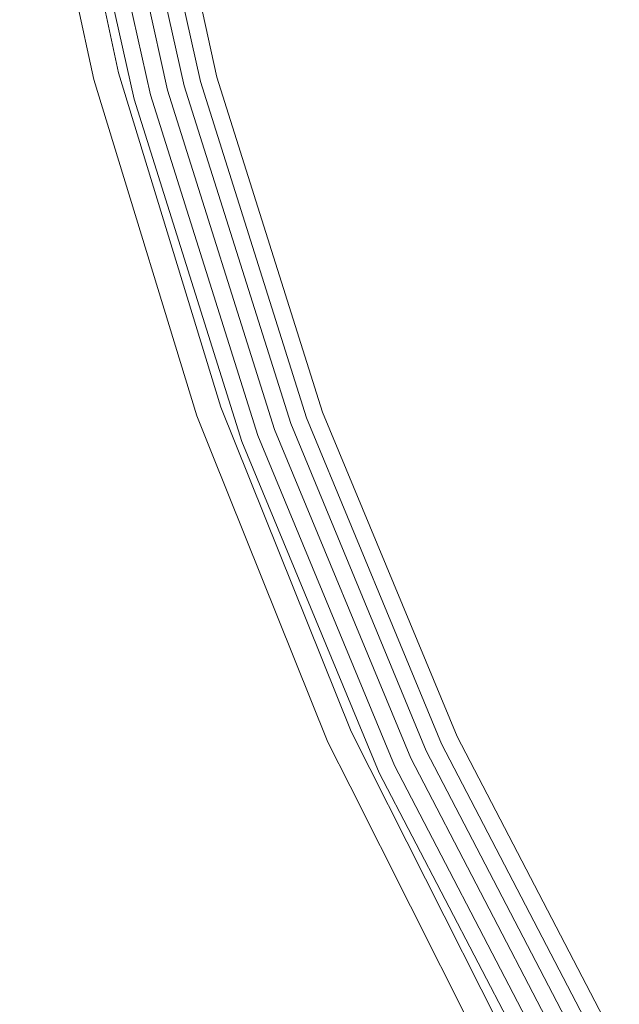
# Model space of a CAD drawing. Header units: millimetres. Extents: x -121 to 130, y -124 to 124.
# Tile 6 of 41: x -119 to -102, y -57 to -29. Entities that reach past the tile are written whole.
import ezdxf

# ---------------------------------------------------------------- set-up
doc = ezdxf.new("R2010")
doc.units = ezdxf.units.MM
doc.header["$LTSCALE"] = 25.4
doc.layers.add('Lighting-Moving Light', color=7, linetype='Continuous', lineweight=5, true_color=0x000000)

# ---------------------------------------------------------------- blocks, each defined once
blk = doc.blocks.new('Group-2-1')
at = {"layer": 'Lighting-Moving Light', "color": 7, "linetype": 'Continuous', "lineweight": 5, "transparency": 33554687}
for points, invisible_edges in [([(-38621.224, 5683.893, -577.9), (-38623.375, 5693.877, -577.9), (-38623.429, 5693.868, -577.935), (-38621.277, 5683.879, -577.935)], 15), ([(-38621.168, 5683.907, -577.87), (-38623.318, 5693.887, -577.87), (-38623.375, 5693.877, -577.9), (-38621.224, 5683.893, -577.9)], 15), ([(-38621.11, 5683.922, -577.845), (-38623.259, 5693.897, -577.845), (-38623.318, 5693.887, -577.87), (-38621.168, 5683.907, -577.87)], 15), ([(-38621.05, 5683.938, -577.825), (-38623.198, 5693.908, -577.825), (-38623.259, 5693.897, -577.845), (-38621.11, 5683.922, -577.845)], 15), ([(-38620.988, 5683.954, -577.811), (-38623.135, 5693.918, -577.811), (-38623.198, 5693.908, -577.825), (-38621.05, 5683.938, -577.825)], 15), ([(-38620.926, 5683.97, -577.803), (-38623.071, 5693.929, -577.803), (-38623.135, 5693.918, -577.811), (-38620.988, 5683.954, -577.811)], 15), ([(-38620.863, 5683.987, -577.8), (-38623.007, 5693.94, -577.8), (-38623.071, 5693.929, -577.803), (-38620.926, 5683.97, -577.803)], 14), ([(-38618.482, 5683.735, -577.8), (-38620.706, 5693.765, -577.8), (-38623.007, 5693.94, -577.8), (-38620.863, 5683.987, -577.8)], 10), ([(-38621.577, 5683.801, -578.415), (-38623.734, 5693.816, -578.415), (-38623.743, 5693.814, -578.48), (-38621.585, 5683.798, -578.48)], 15), ([(-38623.625, 5693.251, -578.545), (-38621.588, 5683.798, -578.545), (-38621.585, 5683.798, -578.48), (-38623.743, 5693.814, -578.48)], 14), ([(-38621.563, 5683.804, -578.352), (-38623.72, 5693.818, -578.352), (-38623.734, 5693.816, -578.415), (-38621.577, 5683.801, -578.415)], 15), ([(-38621.543, 5683.809, -578.29), (-38623.7, 5693.821, -578.29), (-38623.72, 5693.818, -578.352), (-38621.563, 5683.804, -578.352)], 15), ([(-38621.519, 5683.816, -578.23), (-38623.675, 5693.826, -578.23), (-38623.7, 5693.821, -578.29), (-38621.543, 5683.809, -578.29)], 15), ([(-38621.49, 5683.823, -578.172), (-38623.646, 5693.831, -578.172), (-38623.675, 5693.826, -578.23), (-38621.519, 5683.816, -578.23)], 15), ([(-38621.455, 5683.832, -578.117), (-38623.611, 5693.837, -578.117), (-38623.646, 5693.831, -578.172), (-38621.49, 5683.823, -578.172)], 15), ([(-38621.417, 5683.842, -578.066), (-38623.572, 5693.843, -578.066), (-38623.611, 5693.837, -578.117), (-38621.455, 5683.832, -578.117)], 15), ([(-38621.374, 5683.853, -578.018), (-38623.528, 5693.851, -578.018), (-38623.572, 5693.843, -578.066), (-38621.417, 5683.842, -578.066)], 15), ([(-38621.327, 5683.866, -577.974), (-38623.48, 5693.859, -577.974), (-38623.528, 5693.851, -578.018), (-38621.374, 5683.853, -578.018)], 15), ([(-38621.277, 5683.879, -577.935), (-38623.429, 5693.868, -577.935), (-38623.48, 5693.859, -577.974), (-38621.327, 5683.866, -577.974)], 15), ([(-38619.938, 5683.345, -677.8), (-38622.19, 5693.503, -677.8), (-38621.68, 5693.593, -677.8), (-38619.438, 5683.479, -677.8)], 10), ([(-38619.438, 5683.479, -677.8), (-38621.68, 5693.593, -677.8), (-38621.638, 5693.6, -677.798), (-38619.397, 5683.49, -677.798)], 14), ([(-38619.397, 5683.49, -677.798), (-38621.638, 5693.6, -677.798), (-38621.596, 5693.608, -677.793), (-38619.355, 5683.501, -677.793)], 15), ([(-38619.355, 5683.501, -677.793), (-38621.596, 5693.608, -677.793), (-38621.554, 5693.615, -677.783), (-38619.314, 5683.512, -677.783)], 15), ([(-38619.314, 5683.512, -677.783), (-38621.554, 5693.615, -677.783), (-38621.513, 5693.622, -677.77), (-38619.274, 5683.523, -677.77)], 15), ([(-38619.274, 5683.523, -677.77), (-38621.513, 5693.622, -677.77), (-38621.474, 5693.629, -677.754), (-38619.235, 5683.533, -677.754)], 15), ([(-38619.235, 5683.533, -677.754), (-38621.474, 5693.629, -677.754), (-38621.436, 5693.636, -677.734), (-38619.198, 5683.543, -677.734)], 15), ([(-38619.198, 5683.543, -677.734), (-38621.436, 5693.636, -677.734), (-38621.4, 5693.642, -677.711), (-38619.163, 5683.553, -677.711)], 15), ([(-38619.163, 5683.553, -677.711), (-38621.4, 5693.642, -677.711), (-38621.366, 5693.648, -677.684), (-38619.13, 5683.562, -677.684)], 15), ([(-38619.13, 5683.562, -677.684), (-38621.366, 5693.648, -677.684), (-38621.334, 5693.654, -677.655), (-38619.099, 5683.57, -677.655)], 15), ([(-38619.099, 5683.57, -677.655), (-38621.334, 5693.654, -677.655), (-38621.305, 5693.659, -677.624), (-38619.07, 5683.578, -677.624)], 15), ([(-38619.07, 5683.578, -677.624), (-38621.305, 5693.659, -677.624), (-38621.279, 5693.664, -677.589), (-38619.044, 5683.585, -677.589)], 15), ([(-38619.044, 5683.585, -677.589), (-38621.279, 5693.664, -677.589), (-38621.256, 5693.668, -677.553), (-38619.022, 5683.591, -677.553)], 15), ([(-38619.022, 5683.591, -677.553), (-38621.256, 5693.668, -677.553), (-38621.236, 5693.671, -677.515), (-38619.002, 5683.596, -677.515)], 15), ([(-38619.002, 5683.596, -677.515), (-38621.236, 5693.671, -677.515), (-38621.219, 5693.674, -677.475), (-38618.986, 5683.6, -677.475)], 15), ([(-38618.986, 5683.6, -677.475), (-38621.219, 5693.674, -677.475), (-38621.206, 5693.676, -677.433), (-38618.973, 5683.604, -677.433)], 15), ([(-38618.973, 5683.604, -677.433), (-38621.206, 5693.676, -677.433), (-38621.196, 5693.678, -677.391), (-38618.963, 5683.606, -677.391)], 15), ([(-38618.963, 5683.606, -677.391), (-38621.196, 5693.678, -677.391), (-38621.19, 5693.679, -677.348), (-38618.958, 5683.608, -677.348)], 15), ([(-38618.958, 5683.608, -677.348), (-38621.19, 5693.679, -677.348), (-38621.188, 5693.68, -677.305), (-38618.955, 5683.609, -677.305)], 11), ([(-38620.213, 5693.851, -578.305), (-38617.999, 5683.865, -578.305), (-38618.955, 5683.609, -677.305), (-38621.188, 5693.68, -677.305)], 10), ([(-38618.442, 5683.746, -577.802), (-38620.665, 5693.772, -577.802), (-38620.706, 5693.765, -577.8), (-38618.482, 5683.735, -577.8)], 11), ([(-38618.402, 5683.757, -577.807), (-38620.624, 5693.779, -577.807), (-38620.665, 5693.772, -577.802), (-38618.442, 5683.746, -577.802)], 15), ([(-38618.363, 5683.767, -577.815), (-38620.584, 5693.786, -577.815), (-38620.624, 5693.779, -577.807), (-38618.402, 5683.757, -577.807)], 15), ([(-38618.324, 5683.778, -577.827), (-38620.545, 5693.793, -577.827), (-38620.584, 5693.786, -577.815), (-38618.363, 5683.767, -577.815)], 15), ([(-38618.287, 5683.788, -577.843), (-38620.507, 5693.8, -577.843), (-38620.545, 5693.793, -577.827), (-38618.324, 5683.778, -577.827)], 15), ([(-38618.251, 5683.797, -577.861), (-38620.47, 5693.806, -577.861), (-38620.507, 5693.8, -577.843), (-38618.287, 5683.788, -577.843)], 15), ([(-38618.216, 5683.807, -577.882), (-38620.435, 5693.812, -577.882), (-38620.47, 5693.806, -577.861), (-38618.251, 5683.797, -577.861)], 15), ([(-38618.184, 5683.815, -577.907), (-38620.401, 5693.818, -577.907), (-38620.435, 5693.812, -577.882), (-38618.216, 5683.807, -577.882)], 15), ([(-38618.153, 5683.823, -577.934), (-38620.37, 5693.824, -577.934), (-38620.401, 5693.818, -577.907), (-38618.184, 5683.815, -577.907)], 15), ([(-38618.125, 5683.831, -577.963), (-38620.342, 5693.829, -577.963), (-38620.37, 5693.824, -577.934), (-38618.153, 5683.823, -577.934)], 15), ([(-38618.099, 5683.838, -577.995), (-38620.315, 5693.833, -577.995), (-38620.342, 5693.829, -577.963), (-38618.125, 5683.831, -577.963)], 15), ([(-38618.076, 5683.844, -578.029), (-38620.292, 5693.838, -578.029), (-38620.315, 5693.833, -577.995), (-38618.099, 5683.838, -577.995)], 15), ([(-38618.056, 5683.85, -578.065), (-38620.271, 5693.841, -578.065), (-38620.292, 5693.838, -578.029), (-38618.076, 5683.844, -578.029)], 15), ([(-38618.038, 5683.854, -578.103), (-38620.253, 5693.844, -578.103), (-38620.271, 5693.841, -578.065), (-38618.056, 5683.85, -578.065)], 15), ([(-38618.024, 5683.858, -578.141), (-38620.239, 5693.847, -578.141), (-38620.253, 5693.844, -578.103), (-38618.038, 5683.854, -578.103)], 15), ([(-38618.013, 5683.861, -578.181), (-38620.227, 5693.849, -578.181), (-38620.239, 5693.847, -578.141), (-38618.024, 5683.858, -578.141)], 15), ([(-38618.005, 5683.863, -578.222), (-38620.219, 5693.85, -578.222), (-38620.227, 5693.849, -578.181), (-38618.013, 5683.861, -578.181)], 15), ([(-38618, 5683.864, -578.263), (-38620.214, 5693.851, -578.263), (-38620.219, 5693.85, -578.222), (-38618.005, 5683.863, -578.222)], 15), ([(-38617.999, 5683.865, -578.305), (-38620.213, 5693.851, -578.305), (-38620.214, 5693.851, -578.263), (-38618, 5683.864, -578.263)], 14), ([(-38621.588, 5683.798, -578.545), (-38623.625, 5693.251, -578.545), (-38622.675, 5693.417, -677.312)], 10), ([(-38620.414, 5683.218, -677.312), (-38622.675, 5693.417, -677.312), (-38622.672, 5693.418, -677.355), (-38620.411, 5683.219, -677.355)], 14), ([(-38622.675, 5693.417, -677.312), (-38620.414, 5683.218, -677.312), (-38621.588, 5683.798, -578.545)], 10), ([(-38620.411, 5683.219, -677.355), (-38622.672, 5693.418, -677.355), (-38622.666, 5693.419, -677.397), (-38620.405, 5683.22, -677.397)], 15), ([(-38620.405, 5683.22, -677.397), (-38622.666, 5693.419, -677.397), (-38622.656, 5693.421, -677.438), (-38620.395, 5683.223, -677.438)], 15), ([(-38620.395, 5683.223, -677.438), (-38622.656, 5693.421, -677.438), (-38622.643, 5693.423, -677.478), (-38620.382, 5683.226, -677.478)], 15), ([(-38620.382, 5683.226, -677.478), (-38622.643, 5693.423, -677.478), (-38622.626, 5693.426, -677.518), (-38620.366, 5683.231, -677.518)], 15), ([(-38620.366, 5683.231, -677.518), (-38622.626, 5693.426, -677.518), (-38622.606, 5693.43, -677.555), (-38620.346, 5683.236, -677.555)], 15), ([(-38620.346, 5683.236, -677.555), (-38622.606, 5693.43, -677.555), (-38622.583, 5693.434, -677.591), (-38620.324, 5683.242, -677.591)], 15), ([(-38620.324, 5683.242, -677.591), (-38622.583, 5693.434, -677.591), (-38622.558, 5693.438, -677.624), (-38620.299, 5683.249, -677.624)], 15), ([(-38620.299, 5683.249, -677.624), (-38622.558, 5693.438, -677.624), (-38622.529, 5693.443, -677.655), (-38620.271, 5683.256, -677.655)], 15), ([(-38620.271, 5683.256, -677.655), (-38622.529, 5693.443, -677.655), (-38622.498, 5693.449, -677.684), (-38620.24, 5683.264, -677.684)], 15), ([(-38620.24, 5683.264, -677.684), (-38622.498, 5693.449, -677.684), (-38622.465, 5693.454, -677.71), (-38620.208, 5683.273, -677.71)], 15), ([(-38620.208, 5683.273, -677.71), (-38622.465, 5693.454, -677.71), (-38622.43, 5693.461, -677.733), (-38620.173, 5683.282, -677.733)], 15), ([(-38620.173, 5683.282, -677.733), (-38622.43, 5693.461, -677.733), (-38622.392, 5693.467, -677.752), (-38620.137, 5683.292, -677.752)], 15), ([(-38620.137, 5683.292, -677.752), (-38622.392, 5693.467, -677.752), (-38622.354, 5693.474, -677.769), (-38620.099, 5683.302, -677.769)], 15), ([(-38620.099, 5683.302, -677.769), (-38622.354, 5693.474, -677.769), (-38622.314, 5693.481, -677.782), (-38620.06, 5683.313, -677.782)], 15), ([(-38620.06, 5683.313, -677.782), (-38622.314, 5693.481, -677.782), (-38622.273, 5693.488, -677.792), (-38620.02, 5683.323, -677.792)], 15), ([(-38620.02, 5683.323, -677.792), (-38622.273, 5693.488, -677.792), (-38622.232, 5693.496, -677.798), (-38619.979, 5683.334, -677.798)], 15), ([(-38619.979, 5683.334, -677.798), (-38622.232, 5693.496, -677.798), (-38622.19, 5693.503, -677.8), (-38619.938, 5683.345, -677.8)], 11), ([(-38618.422, 5674.06, -578.066), (-38621.417, 5683.842, -578.066), (-38621.455, 5683.832, -578.117), (-38618.46, 5674.047, -578.117)], 15), ([(-38618.38, 5674.075, -578.018), (-38621.374, 5683.853, -578.018), (-38621.417, 5683.842, -578.066), (-38618.422, 5674.06, -578.066)], 15), ([(-38618.335, 5674.091, -577.974), (-38621.327, 5683.866, -577.974), (-38621.374, 5683.853, -578.018), (-38618.38, 5674.075, -578.018)], 15), ([(-38618.286, 5674.108, -577.935), (-38621.277, 5683.879, -577.935), (-38621.327, 5683.866, -577.974), (-38618.335, 5674.091, -577.974)], 15), ([(-38618.234, 5674.126, -577.9), (-38621.224, 5683.893, -577.9), (-38621.277, 5683.879, -577.935), (-38618.286, 5674.108, -577.935)], 15), ([(-38618.18, 5674.146, -577.87), (-38621.168, 5683.907, -577.87), (-38621.224, 5683.893, -577.9), (-38618.234, 5674.126, -577.9)], 15), ([(-38618.123, 5674.166, -577.845), (-38621.11, 5683.922, -577.845), (-38621.168, 5683.907, -577.87), (-38618.18, 5674.146, -577.87)], 15), ([(-38618.064, 5674.186, -577.825), (-38621.05, 5683.938, -577.825), (-38621.11, 5683.922, -577.845), (-38618.123, 5674.166, -577.845)], 15), ([(-38618.004, 5674.207, -577.811), (-38620.988, 5683.954, -577.811), (-38621.05, 5683.938, -577.825), (-38618.064, 5674.186, -577.825)], 15), ([(-38617.943, 5674.229, -577.803), (-38620.926, 5683.97, -577.803), (-38620.988, 5683.954, -577.811), (-38618.004, 5674.207, -577.811)], 15), ([(-38617.882, 5674.251, -577.8), (-38620.863, 5683.987, -577.8), (-38620.926, 5683.97, -577.803), (-38617.943, 5674.229, -577.803)], 14), ([(-38620.863, 5683.987, -577.8), (-38617.882, 5674.251, -577.8), (-38615.393, 5673.938, -577.8), (-38618.482, 5683.735, -577.8)], 10), ([(-38617.999, 5683.865, -578.305), (-38614.923, 5674.109, -578.305), (-38615.853, 5673.77, -677.305), (-38618.955, 5683.609, -677.305)], 10), ([(-38615.021, 5674.074, -577.995), (-38618.099, 5683.838, -577.995), (-38618.125, 5683.831, -577.963), (-38615.046, 5674.064, -577.963)], 15), ([(-38614.998, 5674.082, -578.029), (-38618.076, 5683.844, -578.029), (-38618.099, 5683.838, -577.995), (-38615.021, 5674.074, -577.995)], 15), ([(-38614.978, 5674.089, -578.065), (-38618.056, 5683.85, -578.065), (-38618.076, 5683.844, -578.029), (-38614.998, 5674.082, -578.029)], 15), ([(-38614.961, 5674.095, -578.103), (-38618.038, 5683.854, -578.103), (-38618.056, 5683.85, -578.065), (-38614.978, 5674.089, -578.065)], 15), ([(-38614.947, 5674.1, -578.141), (-38618.024, 5683.858, -578.141), (-38618.038, 5683.854, -578.103), (-38614.961, 5674.095, -578.103)], 15), ([(-38614.937, 5674.104, -578.181), (-38618.013, 5683.861, -578.181), (-38618.024, 5683.858, -578.141), (-38614.947, 5674.1, -578.141)], 15), ([(-38614.929, 5674.107, -578.222), (-38618.005, 5683.863, -578.222), (-38618.013, 5683.861, -578.181), (-38614.937, 5674.104, -578.181)], 15), ([(-38614.924, 5674.109, -578.263), (-38618, 5683.864, -578.263), (-38618.005, 5683.863, -578.222), (-38614.929, 5674.107, -578.222)], 15), ([(-38614.923, 5674.109, -578.305), (-38617.999, 5683.865, -578.305), (-38618, 5683.864, -578.263), (-38614.924, 5674.109, -578.263)], 14), ([(-38620.414, 5683.218, -677.312), (-38621.336, 5682.972, -578.545), (-38621.588, 5683.798, -578.545)], 9), ([(-38621.585, 5683.798, -578.48), (-38621.588, 5683.798, -578.545), (-38621.336, 5682.972, -578.545)], 9), ([(-38618.578, 5674.005, -578.415), (-38621.577, 5683.801, -578.415), (-38621.585, 5683.798, -578.48), (-38618.586, 5674.002, -578.48)], 15), ([(-38621.336, 5682.972, -578.545), (-38618.589, 5674.001, -578.545), (-38618.586, 5674.002, -578.48), (-38621.585, 5683.798, -578.48)], 14), ([(-38618.564, 5674.01, -578.352), (-38621.563, 5683.804, -578.352), (-38621.577, 5683.801, -578.415), (-38618.578, 5674.005, -578.415)], 15), ([(-38618.545, 5674.016, -578.29), (-38621.543, 5683.809, -578.29), (-38621.563, 5683.804, -578.352), (-38618.564, 5674.01, -578.352)], 15), ([(-38618.521, 5674.025, -578.23), (-38621.519, 5683.816, -578.23), (-38621.543, 5683.809, -578.29), (-38618.545, 5674.016, -578.29)], 15), ([(-38618.493, 5674.035, -578.172), (-38621.49, 5683.823, -578.172), (-38621.519, 5683.816, -578.23), (-38618.521, 5674.025, -578.23)], 15), ([(-38618.46, 5674.047, -578.117), (-38621.455, 5683.832, -578.117), (-38621.49, 5683.823, -578.172), (-38618.493, 5674.035, -578.172)], 15), ([(-38616.09, 5673.684, -677.734), (-38619.198, 5683.543, -677.734), (-38619.163, 5683.553, -677.711), (-38616.055, 5673.697, -677.711)], 15), ([(-38616.055, 5673.697, -677.711), (-38619.163, 5683.553, -677.711), (-38619.13, 5683.562, -677.684), (-38616.023, 5673.709, -677.684)], 15), ([(-38616.023, 5673.709, -677.684), (-38619.13, 5683.562, -677.684), (-38619.099, 5683.57, -677.655), (-38615.993, 5673.72, -677.655)], 15), ([(-38615.993, 5673.72, -677.655), (-38619.099, 5683.57, -677.655), (-38619.07, 5683.578, -677.624), (-38615.965, 5673.73, -677.624)], 15), ([(-38615.965, 5673.73, -677.624), (-38619.07, 5683.578, -677.624), (-38619.044, 5683.585, -677.589), (-38615.94, 5673.739, -677.589)], 15), ([(-38615.94, 5673.739, -677.589), (-38619.044, 5683.585, -677.589), (-38619.022, 5683.591, -677.553), (-38615.918, 5673.747, -677.553)], 15), ([(-38615.918, 5673.747, -677.553), (-38619.022, 5683.591, -677.553), (-38619.002, 5683.596, -677.515), (-38615.899, 5673.754, -677.515)], 15), ([(-38615.899, 5673.754, -677.515), (-38619.002, 5683.596, -677.515), (-38618.986, 5683.6, -677.475), (-38615.883, 5673.76, -677.475)], 15), ([(-38615.883, 5673.76, -677.475), (-38618.986, 5683.6, -677.475), (-38618.973, 5683.604, -677.433), (-38615.87, 5673.764, -677.433)], 15), ([(-38615.87, 5673.764, -677.433), (-38618.973, 5683.604, -677.433), (-38618.963, 5683.606, -677.391), (-38615.861, 5673.768, -677.391)], 15), ([(-38615.861, 5673.768, -677.391), (-38618.963, 5683.606, -677.391), (-38618.958, 5683.608, -677.348), (-38615.856, 5673.77, -677.348)], 15), ([(-38615.856, 5673.77, -677.348), (-38618.958, 5683.608, -677.348), (-38618.955, 5683.609, -677.305), (-38615.853, 5673.77, -677.305)], 11), ([(-38615.354, 5673.952, -577.802), (-38618.442, 5683.746, -577.802), (-38618.482, 5683.735, -577.8), (-38615.393, 5673.938, -577.8)], 11), ([(-38615.315, 5673.966, -577.807), (-38618.402, 5683.757, -577.807), (-38618.442, 5683.746, -577.802), (-38615.354, 5673.952, -577.802)], 15), ([(-38615.277, 5673.98, -577.815), (-38618.363, 5683.767, -577.815), (-38618.402, 5683.757, -577.807), (-38615.315, 5673.966, -577.807)], 15), ([(-38615.24, 5673.994, -577.827), (-38618.324, 5683.778, -577.827), (-38618.363, 5683.767, -577.815), (-38615.277, 5673.98, -577.815)], 15), ([(-38615.203, 5674.007, -577.843), (-38618.287, 5683.788, -577.843), (-38618.324, 5683.778, -577.827), (-38615.24, 5673.994, -577.827)], 15), ([(-38615.168, 5674.02, -577.861), (-38618.251, 5683.797, -577.861), (-38618.287, 5683.788, -577.843), (-38615.203, 5674.007, -577.843)], 15), ([(-38615.135, 5674.032, -577.882), (-38618.216, 5683.807, -577.882), (-38618.251, 5683.797, -577.861), (-38615.168, 5674.02, -577.861)], 15), ([(-38615.103, 5674.044, -577.907), (-38618.184, 5683.815, -577.907), (-38618.216, 5683.807, -577.882), (-38615.135, 5674.032, -577.882)], 15), ([(-38615.073, 5674.054, -577.934), (-38618.153, 5683.823, -577.934), (-38618.184, 5683.815, -577.907), (-38615.103, 5674.044, -577.907)], 15), ([(-38615.046, 5674.064, -577.963), (-38618.125, 5683.831, -577.963), (-38618.153, 5683.823, -577.934), (-38615.073, 5674.054, -577.934)], 15), ([(-38617.133, 5673.305, -677.655), (-38620.271, 5683.256, -677.655), (-38620.24, 5683.264, -677.684), (-38617.103, 5673.315, -677.684)], 15), ([(-38617.103, 5673.315, -677.684), (-38620.24, 5683.264, -677.684), (-38620.208, 5683.273, -677.71), (-38617.072, 5673.327, -677.71)], 15), ([(-38617.072, 5673.327, -677.71), (-38620.208, 5683.273, -677.71), (-38620.173, 5683.282, -677.733), (-38617.038, 5673.339, -677.733)], 15), ([(-38617.038, 5673.339, -677.733), (-38620.173, 5683.282, -677.733), (-38620.137, 5683.292, -677.752), (-38617.003, 5673.352, -677.752)], 15), ([(-38617.003, 5673.352, -677.752), (-38620.137, 5683.292, -677.752), (-38620.099, 5683.302, -677.769), (-38616.966, 5673.366, -677.769)], 15), ([(-38616.966, 5673.366, -677.769), (-38620.099, 5683.302, -677.769), (-38620.06, 5683.313, -677.782), (-38616.928, 5673.379, -677.782)], 15), ([(-38616.928, 5673.379, -677.782), (-38620.06, 5683.313, -677.782), (-38620.02, 5683.323, -677.792), (-38616.889, 5673.394, -677.792)], 15), ([(-38616.889, 5673.394, -677.792), (-38620.02, 5683.323, -677.792), (-38619.979, 5683.334, -677.798), (-38616.849, 5673.408, -677.798)], 15), ([(-38616.849, 5673.408, -677.798), (-38619.979, 5683.334, -677.798), (-38619.938, 5683.345, -677.8), (-38616.809, 5673.422, -677.8)], 11), ([(-38619.438, 5683.479, -677.8), (-38616.323, 5673.599, -677.8), (-38616.809, 5673.422, -677.8), (-38619.938, 5683.345, -677.8)], 10), ([(-38616.323, 5673.599, -677.8), (-38619.438, 5683.479, -677.8), (-38619.397, 5683.49, -677.798), (-38616.283, 5673.614, -677.798)], 14), ([(-38616.283, 5673.614, -677.798), (-38619.397, 5683.49, -677.798), (-38619.355, 5683.501, -677.793), (-38616.242, 5673.629, -677.793)], 15), ([(-38616.242, 5673.629, -677.793), (-38619.355, 5683.501, -677.793), (-38619.314, 5683.512, -677.783), (-38616.202, 5673.643, -677.783)], 15), ([(-38616.202, 5673.643, -677.783), (-38619.314, 5683.512, -677.783), (-38619.274, 5683.523, -677.77), (-38616.164, 5673.658, -677.77)], 15), ([(-38616.164, 5673.658, -677.77), (-38619.274, 5683.523, -677.77), (-38619.235, 5683.533, -677.754), (-38616.126, 5673.671, -677.754)], 15), ([(-38616.126, 5673.671, -677.754), (-38619.235, 5683.533, -677.754), (-38619.198, 5683.543, -677.734), (-38616.09, 5673.684, -677.734)], 15), ([(-38618.589, 5674.001, -578.545), (-38621.336, 5682.972, -578.545), (-38620.414, 5683.218, -677.312)], 10), ([(-38617.272, 5673.254, -677.312), (-38620.414, 5683.218, -677.312), (-38620.411, 5683.219, -677.355), (-38617.27, 5673.255, -677.355)], 14), ([(-38620.414, 5683.218, -677.312), (-38617.272, 5673.254, -677.312), (-38618.589, 5674.001, -578.545)], 10), ([(-38617.27, 5673.255, -677.355), (-38620.411, 5683.219, -677.355), (-38620.405, 5683.22, -677.397), (-38617.263, 5673.257, -677.397)], 15), ([(-38617.263, 5673.257, -677.397), (-38620.405, 5683.22, -677.397), (-38620.395, 5683.223, -677.438), (-38617.254, 5673.261, -677.438)], 15), ([(-38617.254, 5673.261, -677.438), (-38620.395, 5683.223, -677.438), (-38620.382, 5683.226, -677.478), (-38617.241, 5673.265, -677.478)], 15), ([(-38617.241, 5673.265, -677.478), (-38620.382, 5683.226, -677.478), (-38620.366, 5683.231, -677.518), (-38617.226, 5673.271, -677.518)], 15), ([(-38617.226, 5673.271, -677.518), (-38620.366, 5683.231, -677.518), (-38620.346, 5683.236, -677.555), (-38617.207, 5673.278, -677.555)], 15), ([(-38617.207, 5673.278, -677.555), (-38620.346, 5683.236, -677.555), (-38620.324, 5683.242, -677.591), (-38617.185, 5673.286, -677.591)], 15), ([(-38617.185, 5673.286, -677.591), (-38620.324, 5683.242, -677.591), (-38620.299, 5683.249, -677.624), (-38617.16, 5673.295, -677.624)], 15), ([(-38617.16, 5673.295, -677.624), (-38620.299, 5683.249, -677.624), (-38620.271, 5683.256, -677.655), (-38617.133, 5673.305, -677.655)], 15), ([(-38614.524, 5664.605, -577.974), (-38618.335, 5674.091, -577.974), (-38618.38, 5674.075, -578.018), (-38614.568, 5664.585, -578.018)], 15), ([(-38614.477, 5664.626, -577.935), (-38618.286, 5674.108, -577.935), (-38618.335, 5674.091, -577.974), (-38614.524, 5664.605, -577.974)], 15), ([(-38614.427, 5664.649, -577.9), (-38618.234, 5674.126, -577.9), (-38618.286, 5674.108, -577.935), (-38614.477, 5664.626, -577.935)], 15), ([(-38614.374, 5664.672, -577.87), (-38618.18, 5674.146, -577.87), (-38618.234, 5674.126, -577.9), (-38614.427, 5664.649, -577.9)], 15), ([(-38614.32, 5664.697, -577.845), (-38618.123, 5674.166, -577.845), (-38618.18, 5674.146, -577.87), (-38614.374, 5664.672, -577.87)], 15), ([(-38614.263, 5664.723, -577.825), (-38618.064, 5674.186, -577.825), (-38618.123, 5674.166, -577.845), (-38614.32, 5664.697, -577.845)], 15), ([(-38614.205, 5664.749, -577.811), (-38618.004, 5674.207, -577.811), (-38618.064, 5674.186, -577.825), (-38614.263, 5664.723, -577.825)], 15), ([(-38614.146, 5664.776, -577.803), (-38617.943, 5674.229, -577.803), (-38618.004, 5674.207, -577.811), (-38614.205, 5664.749, -577.811)], 15), ([(-38614.087, 5664.802, -577.8), (-38617.882, 5674.251, -577.8), (-38617.943, 5674.229, -577.803), (-38614.146, 5664.776, -577.803)], 14), ([(-38611.462, 5664.447, -577.8), (-38615.393, 5673.938, -577.8), (-38617.882, 5674.251, -577.8), (-38614.087, 5664.802, -577.8)], 10), ([(-38614.923, 5674.109, -578.305), (-38611.009, 5664.658, -578.305), (-38611.906, 5664.24, -677.305), (-38615.853, 5673.77, -677.305)], 10), ([(-38611.062, 5664.634, -578.065), (-38614.978, 5674.089, -578.065), (-38614.998, 5674.082, -578.029), (-38611.081, 5664.625, -578.029)], 15), ([(-38611.045, 5664.641, -578.103), (-38614.961, 5674.095, -578.103), (-38614.978, 5674.089, -578.065), (-38611.062, 5664.634, -578.065)], 15), ([(-38611.032, 5664.648, -578.141), (-38614.947, 5674.1, -578.141), (-38614.961, 5674.095, -578.103), (-38611.045, 5664.641, -578.103)], 15), ([(-38611.022, 5664.652, -578.181), (-38614.937, 5674.104, -578.181), (-38614.947, 5674.1, -578.141), (-38611.032, 5664.648, -578.141)], 15), ([(-38611.014, 5664.656, -578.222), (-38614.929, 5674.107, -578.222), (-38614.937, 5674.104, -578.181), (-38611.022, 5664.652, -578.181)], 15), ([(-38611.01, 5664.658, -578.263), (-38614.924, 5674.109, -578.263), (-38614.929, 5674.107, -578.222), (-38611.014, 5664.656, -578.222)], 15), ([(-38611.009, 5664.658, -578.305), (-38614.923, 5674.109, -578.305), (-38614.924, 5674.109, -578.263), (-38611.01, 5664.658, -578.263)], 14), ([(-38618.586, 5674.002, -578.48), (-38618.589, 5674.001, -578.545), (-38618.16, 5672.932, -578.545)], 9), ([(-38617.272, 5673.254, -677.312), (-38618.16, 5672.932, -578.545), (-38618.589, 5674.001, -578.545)], 9), ([(-38614.759, 5664.499, -578.415), (-38618.578, 5674.005, -578.415), (-38618.586, 5674.002, -578.48), (-38614.767, 5664.495, -578.48)], 15), ([(-38618.16, 5672.932, -578.545), (-38614.77, 5664.494, -578.545), (-38614.767, 5664.495, -578.48), (-38618.586, 5674.002, -578.48)], 14), ([(-38614.746, 5664.505, -578.352), (-38618.564, 5674.01, -578.352), (-38618.578, 5674.005, -578.415), (-38614.759, 5664.499, -578.415)], 15), ([(-38614.728, 5664.513, -578.29), (-38618.545, 5674.016, -578.29), (-38618.564, 5674.01, -578.352), (-38614.746, 5664.505, -578.352)], 15), ([(-38614.705, 5664.523, -578.23), (-38618.521, 5674.025, -578.23), (-38618.545, 5674.016, -578.29), (-38614.728, 5664.513, -578.29)], 15), ([(-38614.677, 5664.536, -578.172), (-38618.493, 5674.035, -578.172), (-38618.521, 5674.025, -578.23), (-38614.705, 5664.523, -578.23)], 15), ([(-38614.645, 5664.55, -578.117), (-38618.46, 5674.047, -578.117), (-38618.493, 5674.035, -578.172), (-38614.677, 5664.536, -578.172)], 15), ([(-38614.609, 5664.567, -578.066), (-38618.422, 5674.06, -578.066), (-38618.46, 5674.047, -578.117), (-38614.645, 5664.55, -578.117)], 15), ([(-38614.568, 5664.585, -578.018), (-38618.38, 5674.075, -578.018), (-38618.422, 5674.06, -578.066), (-38614.609, 5664.567, -578.066)], 15), ([(-38611.424, 5664.465, -577.802), (-38615.354, 5673.952, -577.802), (-38615.393, 5673.938, -577.8), (-38611.462, 5664.447, -577.8)], 11), ([(-38611.387, 5664.482, -577.807), (-38615.315, 5673.966, -577.807), (-38615.354, 5673.952, -577.802), (-38611.424, 5664.465, -577.802)], 15), ([(-38611.35, 5664.499, -577.815), (-38615.277, 5673.98, -577.815), (-38615.315, 5673.966, -577.807), (-38611.387, 5664.482, -577.807)], 15), ([(-38611.314, 5664.516, -577.827), (-38615.24, 5673.994, -577.827), (-38615.277, 5673.98, -577.815), (-38611.35, 5664.499, -577.815)], 15), ([(-38611.279, 5664.533, -577.843), (-38615.203, 5674.007, -577.843), (-38615.24, 5673.994, -577.827), (-38611.314, 5664.516, -577.827)], 15), ([(-38611.245, 5664.548, -577.861), (-38615.168, 5674.02, -577.861), (-38615.203, 5674.007, -577.843), (-38611.279, 5664.533, -577.843)], 15), ([(-38611.213, 5664.563, -577.882), (-38615.135, 5674.032, -577.882), (-38615.168, 5674.02, -577.861), (-38611.245, 5664.548, -577.861)], 15), ([(-38611.182, 5664.578, -577.907), (-38615.103, 5674.044, -577.907), (-38615.135, 5674.032, -577.882), (-38611.213, 5664.563, -577.882)], 15), ([(-38611.153, 5664.591, -577.934), (-38615.073, 5674.054, -577.934), (-38615.103, 5674.044, -577.907), (-38611.182, 5664.578, -577.907)], 15), ([(-38611.127, 5664.603, -577.963), (-38615.046, 5674.064, -577.963), (-38615.073, 5674.054, -577.934), (-38611.153, 5664.591, -577.934)], 15), ([(-38611.103, 5664.615, -577.995), (-38615.021, 5674.074, -577.995), (-38615.046, 5674.064, -577.963), (-38611.127, 5664.603, -577.963)], 15), ([(-38611.081, 5664.625, -578.029), (-38614.998, 5674.082, -578.029), (-38615.021, 5674.074, -577.995), (-38611.103, 5664.615, -577.995)], 15), ([(-38616.323, 5673.599, -677.8), (-38612.359, 5664.029, -677.8), (-38612.828, 5663.81, -677.8), (-38616.809, 5673.422, -677.8)], 10), ([(-38612.359, 5664.029, -677.8), (-38616.323, 5673.599, -677.8), (-38616.283, 5673.614, -677.798), (-38612.32, 5664.047, -677.798)], 14), ([(-38612.32, 5664.047, -677.798), (-38616.283, 5673.614, -677.798), (-38616.242, 5673.629, -677.793), (-38612.281, 5664.065, -677.793)], 15), ([(-38612.281, 5664.065, -677.793), (-38616.242, 5673.629, -677.793), (-38616.202, 5673.643, -677.783), (-38612.242, 5664.083, -677.783)], 15), ([(-38612.242, 5664.083, -677.783), (-38616.202, 5673.643, -677.783), (-38616.164, 5673.658, -677.77), (-38612.205, 5664.101, -677.77)], 15), ([(-38612.205, 5664.101, -677.77), (-38616.164, 5673.658, -677.77), (-38616.126, 5673.671, -677.754), (-38612.169, 5664.118, -677.754)], 15), ([(-38612.169, 5664.118, -677.754), (-38616.126, 5673.671, -677.754), (-38616.09, 5673.684, -677.734), (-38612.134, 5664.134, -677.734)], 15), ([(-38612.134, 5664.134, -677.734), (-38616.09, 5673.684, -677.734), (-38616.055, 5673.697, -677.711), (-38612.101, 5664.149, -677.711)], 15), ([(-38612.101, 5664.149, -677.711), (-38616.055, 5673.697, -677.711), (-38616.023, 5673.709, -677.684), (-38612.069, 5664.164, -677.684)], 15), ([(-38612.069, 5664.164, -677.684), (-38616.023, 5673.709, -677.684), (-38615.993, 5673.72, -677.655), (-38612.04, 5664.177, -677.655)], 15), ([(-38612.04, 5664.177, -677.655), (-38615.993, 5673.72, -677.655), (-38615.965, 5673.73, -677.624), (-38612.014, 5664.19, -677.624)], 15), ([(-38612.014, 5664.19, -677.624), (-38615.965, 5673.73, -677.624), (-38615.94, 5673.739, -677.589), (-38611.989, 5664.201, -677.589)], 15), ([(-38611.989, 5664.201, -677.589), (-38615.94, 5673.739, -677.589), (-38615.918, 5673.747, -677.553), (-38611.968, 5664.211, -677.553)], 15), ([(-38611.968, 5664.211, -677.553), (-38615.918, 5673.747, -677.553), (-38615.899, 5673.754, -677.515), (-38611.95, 5664.22, -677.515)], 15), ([(-38611.95, 5664.22, -677.515), (-38615.899, 5673.754, -677.515), (-38615.883, 5673.76, -677.475), (-38611.934, 5664.227, -677.475)], 15), ([(-38611.934, 5664.227, -677.475), (-38615.883, 5673.76, -677.475), (-38615.87, 5673.764, -677.433), (-38611.922, 5664.232, -677.433)], 15), ([(-38611.922, 5664.232, -677.433), (-38615.87, 5673.764, -677.433), (-38615.861, 5673.768, -677.391), (-38611.913, 5664.237, -677.391)], 15), ([(-38611.913, 5664.237, -677.391), (-38615.861, 5673.768, -677.391), (-38615.856, 5673.77, -677.348), (-38611.908, 5664.239, -677.348)], 15), ([(-38611.908, 5664.239, -677.348), (-38615.856, 5673.77, -677.348), (-38615.853, 5673.77, -677.305), (-38611.906, 5664.24, -677.305)], 11), ([(-38614.77, 5664.494, -578.545), (-38618.16, 5672.932, -578.545), (-38617.272, 5673.254, -677.312)], 10), ([(-38613.274, 5663.602, -677.312), (-38617.272, 5673.254, -677.312), (-38617.27, 5673.255, -677.355), (-38613.272, 5663.603, -677.355)], 14), ([(-38617.272, 5673.254, -677.312), (-38613.274, 5663.602, -677.312), (-38614.77, 5664.494, -578.545)], 10), ([(-38613.272, 5663.603, -677.355), (-38617.27, 5673.255, -677.355), (-38617.263, 5673.257, -677.397), (-38613.266, 5663.606, -677.397)], 15), ([(-38613.266, 5663.606, -677.397), (-38617.263, 5673.257, -677.397), (-38617.254, 5673.261, -677.438), (-38613.257, 5663.61, -677.438)], 15), ([(-38613.257, 5663.61, -677.438), (-38617.254, 5673.261, -677.438), (-38617.241, 5673.265, -677.478), (-38613.245, 5663.616, -677.478)], 15), ([(-38613.245, 5663.616, -677.478), (-38617.241, 5673.265, -677.478), (-38617.226, 5673.271, -677.518), (-38613.229, 5663.623, -677.518)], 15), ([(-38613.229, 5663.623, -677.518), (-38617.226, 5673.271, -677.518), (-38617.207, 5673.278, -677.555), (-38613.211, 5663.632, -677.555)], 15), ([(-38613.211, 5663.632, -677.555), (-38617.207, 5673.278, -677.555), (-38617.185, 5673.286, -677.591), (-38613.19, 5663.641, -677.591)], 15), ([(-38613.19, 5663.641, -677.591), (-38617.185, 5673.286, -677.591), (-38617.16, 5673.295, -677.624), (-38613.166, 5663.652, -677.624)], 15), ([(-38613.166, 5663.652, -677.624), (-38617.16, 5673.295, -677.624), (-38617.133, 5673.305, -677.655), (-38613.14, 5663.665, -677.655)], 15), ([(-38613.14, 5663.665, -677.655), (-38617.133, 5673.305, -677.655), (-38617.103, 5673.315, -677.684), (-38613.111, 5663.678, -677.684)], 15), ([(-38613.111, 5663.678, -677.684), (-38617.103, 5673.315, -677.684), (-38617.072, 5673.327, -677.71), (-38613.081, 5663.692, -677.71)], 15), ([(-38613.081, 5663.692, -677.71), (-38617.072, 5673.327, -677.71), (-38617.038, 5673.339, -677.733), (-38613.048, 5663.707, -677.733)], 15), ([(-38613.048, 5663.707, -677.733), (-38617.038, 5673.339, -677.733), (-38617.003, 5673.352, -677.752), (-38613.014, 5663.723, -677.752)], 15), ([(-38613.014, 5663.723, -677.752), (-38617.003, 5673.352, -677.752), (-38616.966, 5673.366, -677.769), (-38612.979, 5663.74, -677.769)], 15), ([(-38612.979, 5663.74, -677.769), (-38616.966, 5673.366, -677.769), (-38616.928, 5673.379, -677.782), (-38612.942, 5663.757, -677.782)], 15), ([(-38612.942, 5663.757, -677.782), (-38616.928, 5673.379, -677.782), (-38616.889, 5673.394, -677.792), (-38612.904, 5663.774, -677.792)], 15), ([(-38612.904, 5663.774, -677.792), (-38616.889, 5673.394, -677.792), (-38616.849, 5673.408, -677.798), (-38612.866, 5663.792, -677.798)], 15), ([(-38612.866, 5663.792, -677.798), (-38616.849, 5673.408, -677.798), (-38616.809, 5673.422, -677.8), (-38612.828, 5663.81, -677.8)], 11), ([(-38609.878, 5655.501, -577.935), (-38614.477, 5664.626, -577.935), (-38614.524, 5664.605, -577.974), (-38609.924, 5655.476, -577.974)], 15), ([(-38609.83, 5655.528, -577.9), (-38614.427, 5664.649, -577.9), (-38614.477, 5664.626, -577.935), (-38609.878, 5655.501, -577.935)], 15), ([(-38609.78, 5655.556, -577.87), (-38614.374, 5664.672, -577.87), (-38614.427, 5664.649, -577.9), (-38609.83, 5655.528, -577.9)], 15), ([(-38609.727, 5655.585, -577.845), (-38614.32, 5664.697, -577.845), (-38614.374, 5664.672, -577.87), (-38609.78, 5655.556, -577.87)], 15), ([(-38609.673, 5655.616, -577.825), (-38614.263, 5664.723, -577.825), (-38614.32, 5664.697, -577.845), (-38609.727, 5655.585, -577.845)], 15), ([(-38609.617, 5655.647, -577.811), (-38614.205, 5664.749, -577.811), (-38614.263, 5664.723, -577.825), (-38609.673, 5655.616, -577.825)], 15), ([(-38609.561, 5655.678, -577.803), (-38614.146, 5664.776, -577.803), (-38614.205, 5664.749, -577.811), (-38609.617, 5655.647, -577.811)], 15), ([(-38609.504, 5655.71, -577.8), (-38614.087, 5664.802, -577.8), (-38614.146, 5664.776, -577.803), (-38609.561, 5655.678, -577.803)], 14), ([(-38614.087, 5664.802, -577.8), (-38609.504, 5655.71, -577.8), (-38606.718, 5655.335, -577.8), (-38611.462, 5664.447, -577.8)], 10), ([(-38611.009, 5664.658, -578.305), (-38606.285, 5655.585, -578.305), (-38607.143, 5655.09, -677.305), (-38611.906, 5664.24, -677.305)], 10), ([(-38606.354, 5655.545, -578.029), (-38611.081, 5664.625, -578.029), (-38611.103, 5664.615, -577.995), (-38606.375, 5655.533, -577.995)], 15), ([(-38606.336, 5655.556, -578.065), (-38611.062, 5664.634, -578.065), (-38611.081, 5664.625, -578.029), (-38606.354, 5655.545, -578.029)], 15), ([(-38606.321, 5655.565, -578.103), (-38611.045, 5664.641, -578.103), (-38611.062, 5664.634, -578.065), (-38606.336, 5655.556, -578.065)], 15), ([(-38606.308, 5655.572, -578.141), (-38611.032, 5664.648, -578.141), (-38611.045, 5664.641, -578.103), (-38606.321, 5655.565, -578.103)], 15), ([(-38606.298, 5655.578, -578.181), (-38611.022, 5664.652, -578.181), (-38611.032, 5664.648, -578.141), (-38606.308, 5655.572, -578.141)], 15), ([(-38606.291, 5655.582, -578.222), (-38611.014, 5664.656, -578.222), (-38611.022, 5664.652, -578.181), (-38606.298, 5655.578, -578.181)], 15), ([(-38606.286, 5655.584, -578.263), (-38611.01, 5664.658, -578.263), (-38611.014, 5664.656, -578.222), (-38606.291, 5655.582, -578.222)], 15), ([(-38606.285, 5655.585, -578.305), (-38611.009, 5664.658, -578.305), (-38611.01, 5664.658, -578.263), (-38606.286, 5655.584, -578.263)], 14), ([(-38614.767, 5664.495, -578.48), (-38614.77, 5664.494, -578.545), (-38614.122, 5663.208, -578.545)], 9), ([(-38613.274, 5663.602, -677.312), (-38614.122, 5663.208, -578.545), (-38614.77, 5664.494, -578.545)], 9), ([(-38610.148, 5655.35, -578.415), (-38614.759, 5664.499, -578.415), (-38614.767, 5664.495, -578.48), (-38610.156, 5655.346, -578.48)], 15), ([(-38614.122, 5663.208, -578.545), (-38610.159, 5655.344, -578.545), (-38610.156, 5655.346, -578.48), (-38614.767, 5664.495, -578.48)], 14), ([(-38610.136, 5655.357, -578.352), (-38614.746, 5664.505, -578.352), (-38614.759, 5664.499, -578.415), (-38610.148, 5655.35, -578.415)], 15), ([(-38610.118, 5655.367, -578.29), (-38614.728, 5664.513, -578.29), (-38614.746, 5664.505, -578.352), (-38610.136, 5655.357, -578.352)], 15), ([(-38610.096, 5655.379, -578.23), (-38614.705, 5664.523, -578.23), (-38614.728, 5664.513, -578.29), (-38610.118, 5655.367, -578.29)], 15), ([(-38610.07, 5655.394, -578.172), (-38614.677, 5664.536, -578.172), (-38614.705, 5664.523, -578.23), (-38610.096, 5655.379, -578.23)], 15), ([(-38610.039, 5655.411, -578.117), (-38614.645, 5664.55, -578.117), (-38614.677, 5664.536, -578.172), (-38610.07, 5655.394, -578.172)], 15), ([(-38610.004, 5655.431, -578.066), (-38614.609, 5664.567, -578.066), (-38614.645, 5664.55, -578.117), (-38610.039, 5655.411, -578.117)], 15), ([(-38609.966, 5655.452, -578.018), (-38614.568, 5664.585, -578.018), (-38614.609, 5664.567, -578.066), (-38610.004, 5655.431, -578.066)], 15), ([(-38609.924, 5655.476, -577.974), (-38614.524, 5664.605, -577.974), (-38614.568, 5664.585, -578.018), (-38609.966, 5655.452, -578.018)], 15), ([(-38606.682, 5655.356, -577.802), (-38611.424, 5664.465, -577.802), (-38611.462, 5664.447, -577.8), (-38606.718, 5655.335, -577.8)], 11), ([(-38606.647, 5655.377, -577.807), (-38611.387, 5664.482, -577.807), (-38611.424, 5664.465, -577.802), (-38606.682, 5655.356, -577.802)], 15), ([(-38606.611, 5655.397, -577.815), (-38611.35, 5664.499, -577.815), (-38611.387, 5664.482, -577.807), (-38606.647, 5655.377, -577.807)], 15), ([(-38606.577, 5655.417, -577.827), (-38611.314, 5664.516, -577.827), (-38611.35, 5664.499, -577.815), (-38606.611, 5655.397, -577.815)], 15), ([(-38606.543, 5655.436, -577.843), (-38611.279, 5664.533, -577.843), (-38611.314, 5664.516, -577.827), (-38606.577, 5655.417, -577.827)], 15), ([(-38606.511, 5655.455, -577.861), (-38611.245, 5664.548, -577.861), (-38611.279, 5664.533, -577.843), (-38606.543, 5655.436, -577.843)], 15), ([(-38606.48, 5655.473, -577.882), (-38611.213, 5664.563, -577.882), (-38611.245, 5664.548, -577.861), (-38606.511, 5655.455, -577.861)], 15), ([(-38606.451, 5655.489, -577.907), (-38611.182, 5664.578, -577.907), (-38611.213, 5664.563, -577.882), (-38606.48, 5655.473, -577.882)], 15), ([(-38606.424, 5655.505, -577.934), (-38611.153, 5664.591, -577.934), (-38611.182, 5664.578, -577.907), (-38606.451, 5655.489, -577.907)], 15), ([(-38606.398, 5655.52, -577.963), (-38611.127, 5664.603, -577.963), (-38611.153, 5664.591, -577.934), (-38606.424, 5655.505, -577.934)], 15), ([(-38606.375, 5655.533, -577.995), (-38611.103, 5664.615, -577.995), (-38611.127, 5664.603, -577.963), (-38606.398, 5655.52, -577.963)], 15), ([(-38607.538, 5654.862, -677.798), (-38612.32, 5664.047, -677.798), (-38612.281, 5664.065, -677.793), (-38607.501, 5654.883, -677.793)], 15), ([(-38607.501, 5654.883, -677.793), (-38612.281, 5664.065, -677.793), (-38612.242, 5664.083, -677.783), (-38607.464, 5654.904, -677.783)], 15), ([(-38607.464, 5654.904, -677.783), (-38612.242, 5664.083, -677.783), (-38612.205, 5664.101, -677.77), (-38607.428, 5654.925, -677.77)], 15), ([(-38607.428, 5654.925, -677.77), (-38612.205, 5664.101, -677.77), (-38612.169, 5664.118, -677.754), (-38607.394, 5654.945, -677.754)], 15), ([(-38607.394, 5654.945, -677.754), (-38612.169, 5664.118, -677.754), (-38612.134, 5664.134, -677.734), (-38607.36, 5654.964, -677.734)], 15), ([(-38607.36, 5654.964, -677.734), (-38612.134, 5664.134, -677.734), (-38612.101, 5664.149, -677.711), (-38607.329, 5654.983, -677.711)], 15), ([(-38607.329, 5654.983, -677.711), (-38612.101, 5664.149, -677.711), (-38612.069, 5664.164, -677.684), (-38607.299, 5655, -677.684)], 15), ([(-38607.299, 5655, -677.684), (-38612.069, 5664.164, -677.684), (-38612.04, 5664.177, -677.655), (-38607.271, 5655.016, -677.655)], 15), ([(-38607.271, 5655.016, -677.655), (-38612.04, 5664.177, -677.655), (-38612.014, 5664.19, -677.624), (-38607.246, 5655.031, -677.624)], 15), ([(-38607.246, 5655.031, -677.624), (-38612.014, 5664.19, -677.624), (-38611.989, 5664.201, -677.589), (-38607.223, 5655.044, -677.589)], 15), ([(-38607.223, 5655.044, -677.589), (-38611.989, 5664.201, -677.589), (-38611.968, 5664.211, -677.553), (-38607.202, 5655.056, -677.553)], 15), ([(-38607.202, 5655.056, -677.553), (-38611.968, 5664.211, -677.553), (-38611.95, 5664.22, -677.515), (-38607.185, 5655.066, -677.515)], 15), ([(-38607.185, 5655.066, -677.515), (-38611.95, 5664.22, -677.515), (-38611.934, 5664.227, -677.475), (-38607.17, 5655.074, -677.475)], 15), ([(-38607.17, 5655.074, -677.475), (-38611.934, 5664.227, -677.475), (-38611.922, 5664.232, -677.433), (-38607.158, 5655.081, -677.433)], 15), ([(-38607.158, 5655.081, -677.433), (-38611.922, 5664.232, -677.433), (-38611.913, 5664.237, -677.391), (-38607.15, 5655.086, -677.391)], 15), ([(-38607.15, 5655.086, -677.391), (-38611.913, 5664.237, -677.391), (-38611.908, 5664.239, -677.348), (-38607.145, 5655.089, -677.348)], 15), ([(-38607.145, 5655.089, -677.348), (-38611.908, 5664.239, -677.348), (-38611.906, 5664.24, -677.305), (-38607.143, 5655.09, -677.305)], 11), ([(-38608.133, 5654.518, -677.782), (-38612.942, 5663.757, -677.782), (-38612.904, 5663.774, -677.792), (-38608.097, 5654.539, -677.792)], 15), ([(-38608.097, 5654.539, -677.792), (-38612.904, 5663.774, -677.792), (-38612.866, 5663.792, -677.798), (-38608.06, 5654.56, -677.798)], 15), ([(-38608.06, 5654.56, -677.798), (-38612.866, 5663.792, -677.798), (-38612.828, 5663.81, -677.8), (-38608.024, 5654.581, -677.8)], 11), ([(-38608.024, 5654.581, -677.8), (-38612.828, 5663.81, -677.8), (-38612.359, 5664.029, -677.8), (-38607.576, 5654.84, -677.8)], 10), ([(-38607.576, 5654.84, -677.8), (-38612.359, 5664.029, -677.8), (-38612.32, 5664.047, -677.798), (-38607.538, 5654.862, -677.798)], 14), ([(-38610.159, 5655.344, -578.545), (-38614.122, 5663.208, -578.545), (-38613.274, 5663.602, -677.312)], 10), ([(-38608.45, 5654.335, -677.312), (-38613.274, 5663.602, -677.312), (-38613.272, 5663.603, -677.355), (-38608.448, 5654.337, -677.355)], 14), ([(-38613.274, 5663.602, -677.312), (-38608.45, 5654.335, -677.312), (-38610.159, 5655.344, -578.545)], 10), ([(-38608.448, 5654.337, -677.355), (-38613.272, 5663.603, -677.355), (-38613.266, 5663.606, -677.397), (-38608.442, 5654.34, -677.397)], 15), ([(-38608.442, 5654.34, -677.397), (-38613.266, 5663.606, -677.397), (-38613.257, 5663.61, -677.438), (-38608.433, 5654.345, -677.438)], 15), ([(-38608.433, 5654.345, -677.438), (-38613.257, 5663.61, -677.438), (-38613.245, 5663.616, -677.478), (-38608.422, 5654.352, -677.478)], 15), ([(-38608.422, 5654.352, -677.478), (-38613.245, 5663.616, -677.478), (-38613.229, 5663.623, -677.518), (-38608.407, 5654.36, -677.518)], 15), ([(-38608.407, 5654.36, -677.518), (-38613.229, 5663.623, -677.518), (-38613.211, 5663.632, -677.555), (-38608.39, 5654.37, -677.555)], 15), ([(-38608.39, 5654.37, -677.555), (-38613.211, 5663.632, -677.555), (-38613.19, 5663.641, -677.591), (-38608.37, 5654.382, -677.591)], 15), ([(-38608.37, 5654.382, -677.591), (-38613.19, 5663.641, -677.591), (-38613.166, 5663.652, -677.624), (-38608.347, 5654.395, -677.624)], 15), ([(-38608.347, 5654.395, -677.624), (-38613.166, 5663.652, -677.624), (-38613.14, 5663.665, -677.655), (-38608.322, 5654.409, -677.655)], 15), ([(-38608.322, 5654.409, -677.655), (-38613.14, 5663.665, -677.655), (-38613.111, 5663.678, -677.684), (-38608.295, 5654.425, -677.684)], 15), ([(-38608.295, 5654.425, -677.684), (-38613.111, 5663.678, -677.684), (-38613.081, 5663.692, -677.71), (-38608.265, 5654.442, -677.71)], 15), ([(-38608.265, 5654.442, -677.71), (-38613.081, 5663.692, -677.71), (-38613.048, 5663.707, -677.733), (-38608.234, 5654.46, -677.733)], 15), ([(-38608.234, 5654.46, -677.733), (-38613.048, 5663.707, -677.733), (-38613.014, 5663.723, -677.752), (-38608.202, 5654.479, -677.752)], 15), ([(-38608.202, 5654.479, -677.752), (-38613.014, 5663.723, -677.752), (-38612.979, 5663.74, -677.769), (-38608.168, 5654.498, -677.769)], 15), ([(-38608.168, 5654.498, -677.769), (-38612.979, 5663.74, -677.769), (-38612.942, 5663.757, -677.782), (-38608.133, 5654.518, -677.782)], 15)]:
    blk.add_3dface(points, dxfattribs=dict(at, invisible_edges=invisible_edges))
at = {"layer": 'Lighting-Moving Light', "color": 0, "flags": 1}
for tag in ['Yoke', 'Body', 'Base', 'Lens']:
    blk.add_attdef(tag, (-23394.144, 17430.034), '', height=0.18, dxfattribs=at)

msp = doc.modelspace()

# ---------------------------------------------------------------- block references
at = {"layer": 'Lighting-Moving Light', "color": 7, "transparency": 33554687}
msp.add_blockref('Group-2-1', (38504.739, -5714.213), dxfattribs=at)

doc.saveas('drawing.dxf')
